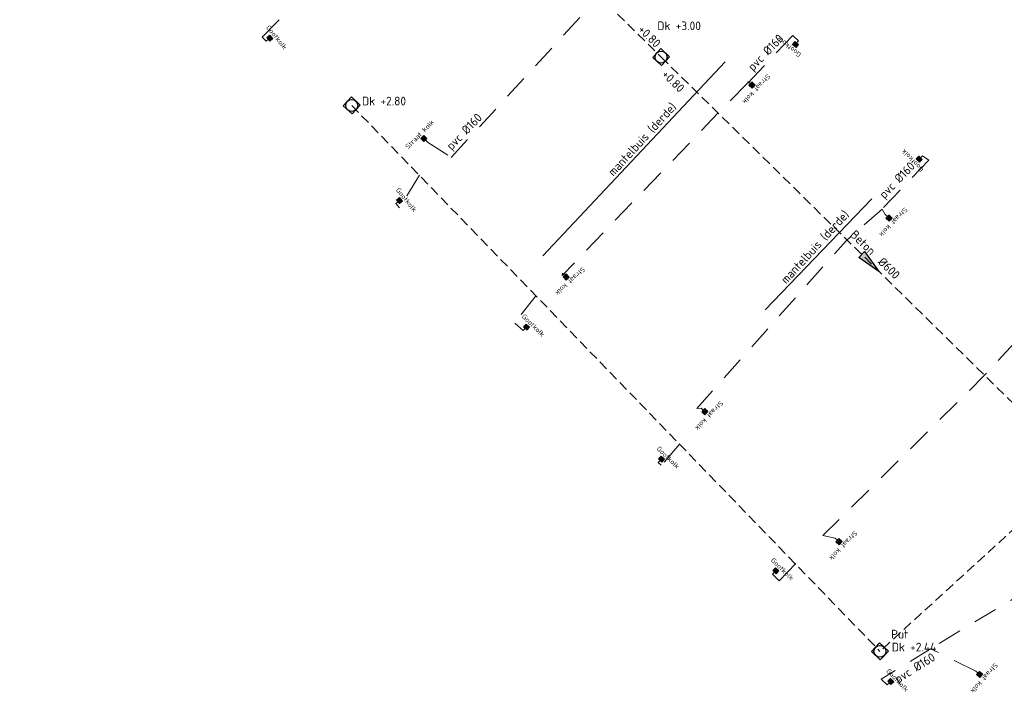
# Model space of a CAD drawing. Header units: metres. Extents: x 146089 to 148495, y 409778 to 410773.
# Tile 7 of 19: x 147604 to 147706, y 410585 to 410656. Entities that reach past the tile are written whole.
import ezdxf
from ezdxf.enums import TextEntityAlignment as Align

# ---------------------------------------------------------------- set-up
doc = ezdxf.new("R2010")
doc.units = ezdxf.units.M
doc.linetypes.add('RI-HWA', pattern=[7.4, 5, -2.4])
doc.linetypes.add('RI-HWA_KOLKAANSLUITING', pattern=[4.3, 2.5, -1.8])
for name, color, linetype, lineweight in [('B-WE-KL-OVERIG_MANTELBUIS-G', 252, 'Continuous', 25), ('B-WE-RI-BOVENAANZICHT_KOLK-G', 150, 'Continuous', 13), ('B-WE-RI-HWA_KOLKAANSLUITING_PVC_160-G', 150, 'RI-HWA_KOLKAANSLUITING', 18), ('B-WE-RI-HWA_RIOOLPUT_INSPECTIEPUT-S', 150, 'Continuous', 25), ('B-WE-RI-HWA_STROOMRICHTING-S', 150, 'Continuous', 25), ('B-WE-RI-HWA_TRANSPORTLEIDING-G', 150, 'RI-HWA', 18), ('X-XX-AL-T18', 10, 'Continuous', 18)]:
    doc.layers.add(name, color=color, linetype=linetype, lineweight=lineweight)
doc.styles.add('NLCS-ISO', font='NLCS-ISO.TTF')

# ---------------------------------------------------------------- blocks, each defined once
blk = doc.blocks.new('*U41')
at = {"ltscale": 0.1}
blk.add_hatch(color=256, dxfattribs=at).paths.add_polyline_path([(2.500000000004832, 0), (-2.500000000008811, -0.8333333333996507), (-2.500000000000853, 0.8333333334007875)])
at = {"ltscale": 0.1, "flags": 128}
blk.add_lwpolyline([(2.500000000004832, 0), (-2.500000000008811, -0.8333333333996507), (-2.500000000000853, 0.8333333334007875)], close=True, dxfattribs=at)
at = {"ltscale": 0.1, "style": 'NLCS-ISO'}
for tag, p in [('MAT', (-1, 0.5000000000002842)), ('BOBL', (-52.61981470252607, -3.239999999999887))]:
    blk.add_attdef(tag, text='', height=1.8, dxfattribs=at).set_placement(p, align=Align.BOTTOM_RIGHT)
for tag, p in [('DIA', (1, 0.5000000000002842)), ('BOBR', (53.6948942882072, -2.220446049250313e-16))]:
    blk.add_attdef(tag, text='', height=1.8, dxfattribs=at).set_placement(p, align=Align.BOTTOM_LEFT)
blk.add_attdef('JVA', text='', height=1.8, dxfattribs=at).set_placement((0, -0.9999999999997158), align=Align.TOP_CENTER)
blk = doc.blocks.new('*U40')
at = {"ltscale": 0.1}
blk.add_hatch(color=256, dxfattribs=at).paths.add_polyline_path([(2.500000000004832, 0), (-2.500000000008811, -0.8333333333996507), (-2.500000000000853, 0.8333333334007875)])
at = {"ltscale": 0.1, "flags": 128}
blk.add_lwpolyline([(2.500000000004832, 0), (-2.500000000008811, -0.8333333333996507), (-2.500000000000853, 0.8333333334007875)], close=True, dxfattribs=at)
at = {"ltscale": 0.1, "style": 'NLCS-ISO'}
for tag, p in [('MAT', (-1, 0.5000000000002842)), ('BOBL', (-52.91702414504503, -3.239999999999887))]:
    blk.add_attdef(tag, text='', height=1.8, dxfattribs=at).set_placement(p, align=Align.BOTTOM_RIGHT)
for tag, p in [('DIA', (1, 0.5000000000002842)), ('BOBR', (53.07494787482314, -2.220446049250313e-16))]:
    blk.add_attdef(tag, text='', height=1.8, dxfattribs=at).set_placement(p, align=Align.BOTTOM_LEFT)
blk.add_attdef('JVA', text='', height=1.8, dxfattribs=at).set_placement((0, -0.9999999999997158), align=Align.TOP_CENTER)
blk = doc.blocks.new('B-SRI-PUT_VWA-SO')
at = {"flags": 128}
blk.add_lwpolyline([(-2.00008364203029, 2.000083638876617), (1.99991635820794, 2.000083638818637), (1.999916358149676, -1.99991636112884), (-2.000083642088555, -1.999916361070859)], close=True, dxfattribs=at)
at = {"lineweight": -3, "flags": 128}
blk.add_lwpolyline([(2.000083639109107, -1.99991635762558), (1.99991635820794, 2.000083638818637), (-2.000083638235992, 1.999916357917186), (-1.999916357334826, -2.000083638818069)], close=True, dxfattribs=at)
at = {"lineweight": -3}
blk.add_circle((0, 0), 1.999999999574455, dxfattribs=at)
blk = doc.blocks.new('A$C37C53854')
at = {"layer": 'B-WE-RI-BOVENAANZICHT_KOLK-G', "lineweight": 5}
for p, q in [((0.2250000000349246, 0.2249999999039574), (-0.2249999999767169, 0.2249999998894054)), ((-0.2249999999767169, 0.2249999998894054), (-0.2249999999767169, -0.2250000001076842)), ((0.2104822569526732, 0.2014970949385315), (-0.2104822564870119, 0.2014970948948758)), ((-0.2104822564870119, 0.2014970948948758), (-0.2104822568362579, -0.2014970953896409)), ((0.2049394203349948, 0.1959542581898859), (-0.2049394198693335, 0.1959542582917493)), ((-0.2049394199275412, 0.1959542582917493), (-0.2049394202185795, -0.1959542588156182)), ((0.2049394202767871, -0.1959542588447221), (0.2049394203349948, 0.1959542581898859)), ((0.2104822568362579, -0.2014970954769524), (0.2104822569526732, 0.2014970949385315)), ((0.2250000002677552, -0.2250000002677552), (0.2250000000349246, 0.2249999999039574)), ((-0.2249999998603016, -0.2250000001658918), (0.2250000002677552, -0.2250000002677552)), ((-0.2104822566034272, -0.201497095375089), (0.2104822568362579, -0.2014970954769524)), ((-0.2049394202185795, -0.1959542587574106), (0.2049394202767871, -0.1959542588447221)), ((1.164153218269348e-10, -0.225000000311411, -0.46), (-1.164153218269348e-10, -0.5390000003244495, -0.46))]:
    blk.add_line(p, q, dxfattribs=at)
for points in [[(-0.1958570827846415, -0.1913225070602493), (-0.1958570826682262, -0.1816981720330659), (-0.2204432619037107, -0.1816981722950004), (-0.2204432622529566, -0.1913225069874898)], [(0.1958570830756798, -0.1913225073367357), (0.1958570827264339, -0.1816981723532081), (0.2204432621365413, -0.1816981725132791), (0.2204432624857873, -0.1913225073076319)]]:
    blk.add_lwpolyline(points, close=True, dxfattribs=at)
blk.add_circle((0, -1.309672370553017e-10), 0.015, dxfattribs=at)
for centre, radius, start, end in [((-0.1717469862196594, 0.08262239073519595), 0.01999999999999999, 83.59137614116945, 275.7467344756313), ((-0.1610435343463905, -0.1242352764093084), 0.1871605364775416, 54.4679920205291, 92.66455889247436), ((-0.1997143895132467, -0.1846787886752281, -2.627), 0.2887597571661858, 55.02769906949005, 83.99677251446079), ((-0.04245086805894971, 0.03941054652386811, -2.627), 0.015, 229.0910368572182, 56.64259270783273), ((-0.004477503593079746, 0.1683459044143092), 0.01999999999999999, 23.59137613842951, 215.7467344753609), ((-0.1605025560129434, 0.07903435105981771), 0.1599002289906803, 352.9133936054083, 29.04356563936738), ((0.01290510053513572, 0.05646880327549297, -2.627), 0.015, 169.0910368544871, 356.6425927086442), ((-0.2935612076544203, 0.07944401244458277), 0.3223244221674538, 355.7559361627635, 17.49651293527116), ((0.05535596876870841, 0.01705825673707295, -2.627), 0.015, 109.0910368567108, 296.6425927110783), ((-0.02706913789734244, 0.2015854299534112), 0.1871605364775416, 294.4679920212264, 332.6645588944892), ((-0.0600793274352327, 0.2652971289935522, -2.627), 0.2887597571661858, 295.0276990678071, 323.9967725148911), ((0.1574265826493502, 0.1074260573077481), 0.01999999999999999, 323.5913761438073, 155.7467344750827), ((-0.1574265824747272, -0.1074260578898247), 0.01999999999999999, 143.5913761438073, 335.7467344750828), ((0.06007932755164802, -0.2652971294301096, -2.627), 0.2887597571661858, 115.0276990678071, 143.996772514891), ((0.02706913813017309, -0.2015854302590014), 0.1871605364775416, 114.4679920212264, 152.6645588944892), ((-0.05535596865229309, -0.01705825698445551, -2.627), 0.015, 289.0910368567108, 116.6425927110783), ((0.2935612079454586, -0.07944401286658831), 0.3223244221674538, 175.7559361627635, 197.4965129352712), ((-0.01290510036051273, -0.05646880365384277, -2.627), 0.015, 349.0910368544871, 176.6425927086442), ((0.004477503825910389, -0.1683459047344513), 0.01999999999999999, 203.5913761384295, 35.74673447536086), ((0.160502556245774, -0.07903435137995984), 0.1599002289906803, 172.9133936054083, 209.0435656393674), ((0.04245086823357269, -0.03941054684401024, -2.627), 0.015, 49.09103685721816, 236.6425927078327), ((0.1997143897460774, 0.1846787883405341, -2.627), 0.2887597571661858, 235.02769906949, 263.9967725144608), ((0.1610435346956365, 0.1242352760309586), 0.1871605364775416, 234.4679920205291, 272.6645588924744), ((0.1717469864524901, -0.08262239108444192), 0.01999999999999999, 263.5913761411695, 95.74673447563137)]:
    blk.add_arc(centre, radius, start, end, dxfattribs=at)
at = {"linetype": 'Continuous', "lineweight": 5, "insert": (2.91038304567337e-11, 0.3605066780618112, -3.137), "char_height": 0.5, "width": 3.482445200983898, "attachment_point": 8, "style": 'NLCS-ISO'}
blk.add_mtext('Straat kolk', dxfattribs=at)
blk = doc.blocks.new('A$C246B5BF5')
at = {"lineweight": 5}
for p, q in [((0.2390000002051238, 0.1974999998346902), (-0.239000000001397, 0.1974999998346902)), ((-0.239000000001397, 0.1974999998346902), (-0.2389999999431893, -0.1975000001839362)), ((0.2244822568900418, 0.1739970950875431), (-0.2244822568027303, 0.1739970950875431)), ((-0.2244822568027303, 0.1739970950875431), (-0.2244822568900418, -0.1739970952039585)), ((0.2189394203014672, 0.1684542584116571), (-0.2189394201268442, 0.1684542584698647)), ((-0.2189394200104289, 0.1684542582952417), (-0.2189394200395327, 0.1358660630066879)), ((-0.2036653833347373, 0.120592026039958), (-0.2036653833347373, -0.1205920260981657)), ((-0.1794786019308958, 0.120592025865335), (-0.1794786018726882, -0.120592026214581)), ((-0.148930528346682, 0.1205920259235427), (-0.1489305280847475, -0.1205920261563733)), ((-0.1247437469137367, 0.1205920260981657), (-0.1247437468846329, -0.1205920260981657)), ((-0.0941956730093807, 0.120592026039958), (-0.09419567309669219, -0.1205920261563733)), ((-0.0700088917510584, 0.120592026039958), (-0.07000889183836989, -0.120592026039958)), ((-0.03946081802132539, 0.120592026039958), (-0.03946081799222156, -0.1205920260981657)), ((-0.01527403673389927, 0.120592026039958), (-0.0152740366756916, -0.120592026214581)), ((0.01527403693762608, 0.1205920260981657), (0.01527403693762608, -0.1205920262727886)), ((0.0394608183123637, 0.1205920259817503), (0.03946081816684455, -0.1205920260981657)), ((0.07000889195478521, 0.120592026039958), (0.0700088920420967, -0.1205920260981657)), ((0.0941956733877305, 0.1205920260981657), (0.09419567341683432, -0.120592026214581)), ((0.1247437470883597, 0.1205920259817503), (0.1247437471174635, -0.1205920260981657)), ((0.148930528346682, 0.1205920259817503), (0.1489305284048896, -0.1205920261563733)), ((0.1794786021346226, 0.120592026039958), (0.1794786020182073, -0.120592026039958)), ((0.2036653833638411, 0.1205920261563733), (0.2036653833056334, -0.120592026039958)), ((0.218939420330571, 0.1358660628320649), (0.2189394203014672, 0.1684542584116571)), ((0.2244822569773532, -0.1739970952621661), (0.2244822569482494, 0.1739970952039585)), ((0.23900000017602, -0.1975000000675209), (0.2390000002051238, 0.1974999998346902)), ((-0.2389999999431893, -0.1975000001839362), (0.23900000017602, -0.1975000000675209)), ((-0.2244822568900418, -0.1739970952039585), (0.2244822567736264, -0.1739970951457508)), ((-0.2189394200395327, -0.1358660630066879), (-0.218939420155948, -0.1684542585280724)), ((-0.218939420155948, -0.1684542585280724), (0.2189394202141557, -0.1684542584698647)), ((0.2189394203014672, -0.1684542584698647), (0.2189394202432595, -0.1358660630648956))]:
    blk.add_line(p, q, dxfattribs=at)
for points in [[(-0.2096612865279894, 0.1571399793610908), (-0.2096612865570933, 0.1475156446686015), (-0.234247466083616, 0.1475156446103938), (-0.2342474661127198, 0.1571399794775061)], [(0.2096612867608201, 0.1571399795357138), (0.2096612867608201, 0.1475156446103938), (0.2342474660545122, 0.1475156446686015), (0.2342474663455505, 0.1571399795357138)]]:
    blk.add_lwpolyline(points, close=True, dxfattribs=at)
for centre, start, end in [((-0.2189394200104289, 0.1205920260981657), 0, 90), ((-0.1642045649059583, 0.1205920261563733), 0, 180), ((-0.1094697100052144, 0.1205920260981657), 0, 180), ((-0.05473485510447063, 0.1205920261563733), 0, 180), ((2.328306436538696e-10, 0.1205920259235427), 0, 180), ((0.05473485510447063, 0.120592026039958), 0, 180), ((0.1094697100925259, 0.120592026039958), 0, 180), ((0.1642045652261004, 0.1205920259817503), 0, 180), ((0.218939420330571, 0.1205920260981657), 90, 180), ((-0.2189394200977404, -0.1205920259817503), 270, 0), ((-0.1642045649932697, -0.1205920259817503), 180, 0), ((-0.1094697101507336, -0.1205920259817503), 180, 0), ((-0.05473485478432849, -0.120592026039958), 180, 0), ((2.91038304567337e-11, -0.120592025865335), 180, 0), ((0.0547348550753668, -0.1205920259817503), 180, 0), ((0.1094697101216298, -0.1205920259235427), 180, 0), ((0.1642045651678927, -0.1205920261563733), 180, 0), ((0.2189394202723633, -0.120592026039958), 180, 270)]:
    blk.add_arc(centre, 0.01527403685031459, start, end, dxfattribs=at)
at = {"layer": 'B-WE-RI-BOVENAANZICHT_KOLK-G', "lineweight": 5}
blk.add_line((2.91038304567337e-11, 0.1974999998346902, -0.46), (2.037268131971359e-10, 0.4974999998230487, -0.46), dxfattribs=at)
at = {"linetype": 'Continuous', "lineweight": 5, "insert": (1.111352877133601, -0.8546591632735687, -3.137), "char_height": 0.5, "width": 2.037109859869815, "attachment_point": 1, "rotation": 180.0000000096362, "style": 'NLCS-ISO'}
blk.add_mtext('Gootkolk', dxfattribs=at)

msp = doc.modelspace()

# ---------------------------------------------------------------- linework, layer by layer
at = {"layer": 'B-WE-KL-OVERIG_MANTELBUIS-G', "linetype": 'Continuous'}
for p, q in [((147676.934, 410651.259, 2.471), (147658.031, 410631.148, 2.704)), ((147681.08, 410625.543, 2.984), (147692.137, 410637.039, 2.28))]:
    msp.add_line(p, q, dxfattribs=at)
at = {"layer": 'B-WE-RI-HWA_KOLKAANSLUITING_PVC_160-G', "flags": 128}
for points in [[(147628.9234577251, 410653.8197796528), (147648.3481631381, 410673.3694648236)], [(147648.533, 410641.351), (147663.882042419, 410658.0404765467)], [(147683.9455359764, 410653.9868278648), (147679.211, 410649.002)], [(147679.211, 410649.002), (147676.1720296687, 410645.9217866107), (147660.041, 410629.11)], [(147679.3121890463, 410649.2047767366), (147679.211, 410649.002)], [(147646.0699087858, 410642.9341759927), (147648.533, 410641.351)], [(147698.027, 410641.062), (147693.193, 410635.991)], [(147645.2288241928, 410639.487939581), (147643.1727913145, 410636.1044374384)], [(147693.193, 410635.991), (147689.5237797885, 410632.7670022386), (147673.99, 410615.306)], [(147693.193, 410635.991), (147693.5192853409, 410635.4233486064)], [(147660.0761284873, 410629.3448017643), (147660.041, 410629.11)], [(147657.3180150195, 410627.0187006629), (147655.1104876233, 410624.1710201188)], [(147706.911, 410622.133), (147703.7803710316, 410618.7207250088), (147687.046, 410602.138)], [(147674.420612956, 410615.3499665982), (147673.99, 410615.306)], [(147672.2222105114, 410611.6459617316), (147670.3002193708, 410609.4277285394)], [(147723.356, 410605.564), (147719.4715276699, 410603.2340498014), (147698.205, 410590.414)], [(147688.3243220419, 410601.8727532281), (147687.046, 410602.138)], [(147684.2612382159, 410599.2284629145), (147682.5310971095, 410597.4441504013)], [(147702.8967948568, 410588.0973581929), (147698.205, 410590.414)]]:
    msp.add_lwpolyline(points, dxfattribs=at)
at = {"layer": 'B-WE-RI-HWA_KOLKAANSLUITING_PVC_160-G'}
for points in [[(147629.3384170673, 410653.4074731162), (147628.9234577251, 410653.8197796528)], [(147684.5173455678, 410653.4437292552), (147683.9455359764, 410653.9868278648)], [(147697.39005188, 410641.513320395), (147698.027, 410641.062)], [(147642.7818647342, 410636.5544056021), (147643.1727913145, 410636.1044374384)], [(147655.9972502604, 410623.4072642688), (147655.1104876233, 410624.1710201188)], [(147669.9712502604, 410609.7127642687), (147670.3002193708, 410609.4277285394)], [(147681.8152502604, 410598.1382642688), (147682.5310971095, 410597.4441504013)], [(147698.205, 410590.414), (147693.082667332, 410587.2381868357)], [(147693.7226835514, 410586.6658886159), (147693.082667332, 410587.2381868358)]]:
    msp.add_lwpolyline(points, dxfattribs=at)
at = {"layer": 'B-WE-RI-HWA_TRANSPORTLEIDING-G', "ltscale": 0.2}
for points in [[(147603.7987556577, 410717.4054664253), (147626.7837663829, 410694.669146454), (147670.2852647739, 410651.7508250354)], [(147670.2852647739, 410651.7508250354), (147713.6577679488, 410609.0591299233)], [(147638.2127766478, 410646.7342173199), (147692.9636969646, 410590.1375920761)], [(147713.6577663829, 410609.059146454), (147692.9636969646, 410590.1375920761)]]:
    msp.add_lwpolyline(points, dxfattribs=at)

# ---------------------------------------------------------------- block references
at = {"layer": 'B-WE-RI-BOVENAANZICHT_KOLK-G'}
for p, rotation in [((147629.7255, 410653.72, 2.7775), 128.9170590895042), ((147684.205, 410653.0565, 2.5995), 321.1097741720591), ((147697.03, 410641.1700000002, 2.5245), 313.6373322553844), ((147643.1705, 410636.8649999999, 2.5515), 128.6315867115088), ((147656.3435, 410623.7645, 2.453), 135.8946877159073), ((147670.3175, 410610.0699999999, 2.391), 135.8946877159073), ((147682.1615, 410598.4955, 2.354), 135.8946877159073), ((147694.0815, 410587.0104999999, 2.34), 133.8431227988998)]:
    msp.add_blockref('A$C246B5BF5', p, dxfattribs=dict(at, rotation=rotation))
at = {"layer": 'B-WE-RI-HWA_KOLKAANSLUITING_PVC_160-G'}
for p, rotation in [((147679.7089999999, 410648.8400000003, 2.673), 227.4085790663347), ((147645.6854998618, 410643.311999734, 2.652), 45.49498508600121), ((147693.909, 410635.051, 2.5835), 226.3054419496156), ((147660.4420000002, 410628.9490000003, 2.523), 222.7496975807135), ((147674.8140000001, 410614.9815000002, 2.4645), 226.873493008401), ((147688.7165, 410601.5030000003, 2.4385), 226.6858105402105), ((147703.3025000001, 410587.7425000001, 2.451), 228.8247793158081)]:
    msp.add_blockref('A$C37C53854', p, dxfattribs=dict(at, rotation=rotation))
at = {"layer": 'B-WE-RI-HWA_RIOOLPUT_INSPECTIEPUT-S', "xscale": 0.3100003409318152, "yscale": 0.3100003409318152, "zscale": 0.3100003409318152, "rotation": 137.1004694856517}
for p in [(147670.2852647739, 410651.7508250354), (147638.2127766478, 410646.7342173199), (147692.9636969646, 410590.1375920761)]:
    msp.add_blockref('B-SRI-PUT_VWA-SO', p, dxfattribs=at)
at = {"layer": 'B-WE-RI-HWA_STROOMRICHTING-S'}
for name, p, xscale, yscale, zscale, rotation in [('*U41', (147648.5345155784, 410673.2099857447), 0.4999999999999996, 0.4999999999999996, 0.4999999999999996, 315.3116442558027), ('*U40', (147691.9715163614, 410630.4049774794), 0.4999999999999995, 0.4999999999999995, 0.4999999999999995, 315.4532269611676)]:
    msp.add_blockref(name, p, dxfattribs=dict(at, xscale=xscale, yscale=yscale, zscale=zscale, rotation=rotation)).add_auto_attribs({'MAT': 'Beton', 'DIA': 'Ø600', 'BOBL': '+0.80', 'BOBR': '+0.80'})

# ---------------------------------------------------------------- texts
at = {"layer": 'X-XX-AL-T18', "style": 'NLCS-ISO'}
for s, p in [('Dk +3.00', (147669.8872529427, 410654.5420522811)), ('Dk +2.80', (147639.2839267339, 410646.738528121)), ('Put', (147694.1222751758, 410591.4707446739)), ('Dk +2.44', (147694.1924341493, 410590.130894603, -2.783))]:
    msp.add_text(s, height=0.9, dxfattribs=at).set_placement(p)
for rotation, p in [(45.84887821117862, (147679.8021939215, 410650.234461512, -1.38)), (45.84887821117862, (147648.561284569, 410642.0351447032, -1.38)), (45.84887821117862, (147693.4236266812, 410637.0031680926, -1.38)), (32.17192089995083, (147694.8470402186, 410586.7931195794, -1.38))]:
    msp.add_text('pvc %%C160', height=0.8999999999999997, rotation=rotation, dxfattribs=at).set_placement(p)
at = {"layer": 'X-XX-AL-T18', "char_height": 0.8999999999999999, "attachment_point": 1, "rotation": 47.50324655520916, "line_spacing_factor": 0.9036144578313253, "style": 'NLCS-ISO'}
for insert in [(147664.6841067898, 410639.9358868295, 5.507999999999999), (147682.5893983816, 410628.7687067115, 5.507999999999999)]:
    msp.add_mtext('mantelbuis (derde) ', dxfattribs=dict(at, insert=insert))

doc.saveas('drawing.dxf')
